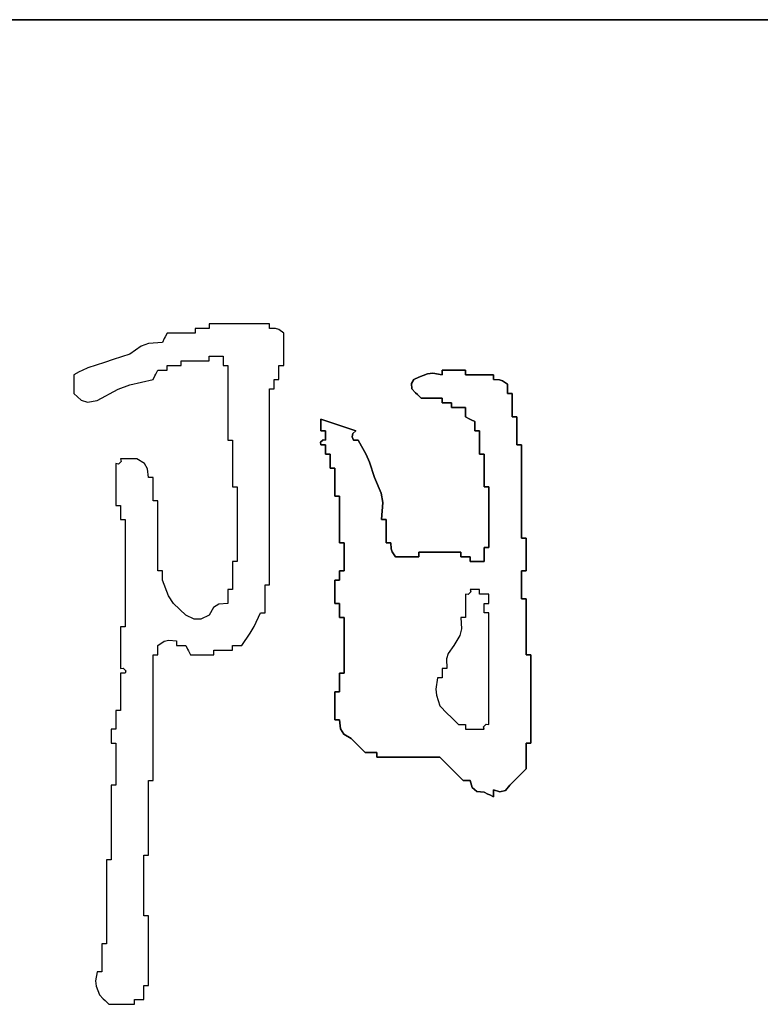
# Model space of a CAD drawing. Extents: x 797781 to 1255204, y 21234 to 1024248.
# Tile 109 of 256: x 1024706 to 1025312, y 57684 to 58489. Entities that reach past the tile are written whole.
import ezdxf

# ---------------------------------------------------------------- set-up
doc = ezdxf.new("R2010")
doc.units = 0
doc.header["$LTSCALE"] = 1000
doc.header["$MEASUREMENT"] = 0
doc.layers.add('230303生产综合楼-平面图_t8$0$图框', color=4, linetype='Continuous', lineweight=35)

# ---------------------------------------------------------------- blocks, each defined once
blk = doc.blocks.new('dianziqianminggry')
for p, q in [((0.131315, 0.071565), (0.130214, 0.071565)), ((0.130214, 0.071565), (0.130214, 0.07148)), ((0.131865, 0.071565), (0.131315, 0.071565)), ((0.132966, 0.071565), (0.131865, 0.071565)), ((0.132966, 0.07148), (0.132966, 0.071565)), ((0.128308, 0.071141), (0.128224, 0.070972)), ((0.128816, 0.071141), (0.128308, 0.071141)), ((0.129071, 0.071141), (0.128816, 0.071141)), ((0.129579, 0.071141), (0.129071, 0.071141)), ((0.129833, 0.071353), (0.129579, 0.071353)), ((0.129579, 0.071353), (0.129579, 0.071268)), ((0.129579, 0.071268), (0.129579, 0.071226)), ((0.129579, 0.071226), (0.129579, 0.071141)), ((0.12996, 0.071353), (0.129833, 0.071353)), ((0.130214, 0.071353), (0.12996, 0.071353)), ((0.130214, 0.07148), (0.130214, 0.071438)), ((0.130214, 0.071438), (0.130214, 0.071353)), ((0.132966, 0.071438), (0.132966, 0.07148)), ((0.132966, 0.071353), (0.132966, 0.071438)), ((0.133234, 0.071344), (0.132966, 0.071353)), ((0.133382, 0.071295), (0.133234, 0.071344)), ((0.133602, 0.071141), (0.133382, 0.071295)), ((0.133602, 0.070548), (0.133602, 0.071141)), ((0.127469, 0.070672), (0.127129, 0.070551)), ((0.128097, 0.070718), (0.127469, 0.070672)), ((0.128181, 0.070887), (0.128097, 0.070718)), ((0.128224, 0.070972), (0.128181, 0.070887)), ((0.127129, 0.070551), (0.126614, 0.070188)), ((0.133602, 0.070252), (0.133602, 0.070548)), ((0.133602, 0.069659), (0.133602, 0.070252)), ((0.125471, 0.069807), (0.124709, 0.069553)), ((0.125852, 0.069934), (0.125471, 0.069807)), ((0.126614, 0.070188), (0.125852, 0.069934)), ((0.128943, 0.069786), (0.128943, 0.069871)), ((0.128943, 0.069871), (0.129452, 0.069871)), ((0.128943, 0.069744), (0.128943, 0.069786)), ((0.129452, 0.069871), (0.129706, 0.069871)), ((0.129706, 0.069871), (0.130214, 0.069871)), ((0.130214, 0.069998), (0.130214, 0.070083)), ((0.130214, 0.070083), (0.130468, 0.070083)), ((0.130214, 0.069956), (0.130214, 0.069998)), ((0.130214, 0.069871), (0.130214, 0.069956)), ((0.130468, 0.070083), (0.130595, 0.070083)), ((0.130595, 0.070083), (0.130849, 0.070083)), ((0.130849, 0.070083), (0.130849, 0.069913)), ((0.130849, 0.069913), (0.130849, 0.069828)), ((0.130849, 0.069828), (0.130849, 0.069659)), ((0.12432, 0.069377), (0.124074, 0.069236)), ((0.124448, 0.069441), (0.12432, 0.069377)), ((0.124709, 0.069553), (0.124448, 0.069441)), ((0.1278, 0.069278), (0.127885, 0.069447)), ((0.127885, 0.069447), (0.128054, 0.069447)), ((0.128054, 0.069447), (0.128139, 0.069447)), ((0.128139, 0.069447), (0.128308, 0.069447)), ((0.128308, 0.069574), (0.128308, 0.069659)), ((0.128308, 0.069659), (0.128562, 0.069659)), ((0.128308, 0.069532), (0.128308, 0.069574)), ((0.128308, 0.069447), (0.128308, 0.069532)), ((0.128562, 0.069659), (0.128689, 0.069659)), ((0.128689, 0.069659), (0.128943, 0.069659)), ((0.128943, 0.069659), (0.128943, 0.069744)), ((0.130849, 0.069659), (0.130934, 0.069659)), ((0.130934, 0.069659), (0.130976, 0.069659)), ((0.130976, 0.069659), (0.131061, 0.069659)), ((0.131061, 0.069659), (0.131061, 0.068304)), ((0.13339, 0.069405), (0.13339, 0.069659)), ((0.13339, 0.069659), (0.133474, 0.069659)), ((0.13339, 0.069278), (0.13339, 0.069405)), ((0.133474, 0.069659), (0.133517, 0.069659)), ((0.133517, 0.069659), (0.133602, 0.069659)), ((0.140134, 0.069295), (0.140383, 0.06932)), ((0.140383, 0.06932), (0.140134, 0.069295)), ((0.140383, 0.06932), (0.1408, 0.069236)), ((0.1408, 0.069236), (0.140383, 0.06932)), ((0.1408, 0.069236), (0.1408, 0.069447)), ((0.1408, 0.069447), (0.1408, 0.069236)), ((0.1408, 0.069236), (0.1408, 0.069447)), ((0.141859, 0.069447), (0.1408, 0.069447)), ((0.1408, 0.069447), (0.141859, 0.069447)), ((0.141859, 0.069447), (0.1408, 0.069447)), ((0.1408, 0.069447), (0.1408, 0.069236)), ((0.1408, 0.069236), (0.1408, 0.069447)), ((0.1408, 0.069447), (0.1408, 0.069236)), ((0.141436, 0.069447), (0.141859, 0.069447)), ((0.141859, 0.069447), (0.141436, 0.069447)), ((0.141436, 0.069447), (0.141859, 0.069447)), ((0.141859, 0.069447), (0.141859, 0.069363)), ((0.141859, 0.069363), (0.141859, 0.069447)), ((0.141859, 0.069363), (0.141859, 0.06932)), ((0.141859, 0.06932), (0.141859, 0.069363)), ((0.141859, 0.06932), (0.141859, 0.069236)), ((0.141859, 0.069236), (0.141859, 0.06932)), ((0.124074, 0.069236), (0.124074, 0.068897)), ((0.124074, 0.068897), (0.124074, 0.068728)), ((0.126615, 0.068782), (0.127673, 0.069024)), ((0.127673, 0.069024), (0.127758, 0.069193)), ((0.127758, 0.069193), (0.1278, 0.069278)), ((0.133178, 0.068855), (0.133178, 0.069024)), ((0.133178, 0.069024), (0.133263, 0.069024)), ((0.133263, 0.069024), (0.133305, 0.069024)), ((0.133305, 0.069024), (0.13339, 0.069024)), ((0.13339, 0.069024), (0.13339, 0.069278)), ((0.139401, 0.068846), (0.139514, 0.069035)), ((0.139514, 0.069035), (0.139401, 0.068846)), ((0.139514, 0.069035), (0.139742, 0.06913)), ((0.139742, 0.06913), (0.139514, 0.069035)), ((0.139742, 0.06913), (0.140134, 0.069295)), ((0.140134, 0.069295), (0.139742, 0.06913)), ((0.141859, 0.069236), (0.142367, 0.069236)), ((0.142367, 0.069236), (0.141859, 0.069236)), ((0.142367, 0.069236), (0.142621, 0.069236)), ((0.142621, 0.069236), (0.142367, 0.069236)), ((0.142621, 0.069236), (0.143129, 0.069236)), ((0.143129, 0.069236), (0.142621, 0.069236)), ((0.143129, 0.069236), (0.143129, 0.069151)), ((0.143129, 0.069151), (0.143129, 0.069236)), ((0.143129, 0.069151), (0.143129, 0.069109)), ((0.143129, 0.069109), (0.143129, 0.069151)), ((0.143129, 0.069109), (0.143129, 0.069024)), ((0.143129, 0.069024), (0.143129, 0.069109)), ((0.143129, 0.069024), (0.143397, 0.069015)), ((0.143397, 0.069015), (0.143129, 0.069024)), ((0.143397, 0.069015), (0.143545, 0.068966)), ((0.143545, 0.068966), (0.143397, 0.069015)), ((0.143545, 0.068966), (0.143765, 0.068812)), ((0.143765, 0.068812), (0.143545, 0.068966)), ((0.124074, 0.068728), (0.124074, 0.068389)), ((0.125132, 0.068071), (0.126089, 0.068585)), ((0.126089, 0.068585), (0.126615, 0.068782)), ((0.132966, 0.065043), (0.132966, 0.0686)), ((0.132966, 0.0686), (0.133051, 0.0686)), ((0.133051, 0.0686), (0.133093, 0.0686)), ((0.133093, 0.0686), (0.133178, 0.0686)), ((0.133178, 0.06877), (0.133178, 0.068855)), ((0.133178, 0.0686), (0.133178, 0.06877)), ((0.139424, 0.0686), (0.139401, 0.068846)), ((0.139401, 0.068846), (0.139424, 0.0686)), ((0.139593, 0.068431), (0.139424, 0.0686)), ((0.139424, 0.0686), (0.139593, 0.068431)), ((0.139678, 0.068346), (0.139593, 0.068431)), ((0.139593, 0.068431), (0.139678, 0.068346)), ((0.143765, 0.068812), (0.143765, 0.068643)), ((0.143765, 0.068643), (0.143765, 0.068812)), ((0.143765, 0.068643), (0.143765, 0.068558)), ((0.143765, 0.068558), (0.143765, 0.068643)), ((0.143765, 0.068558), (0.143765, 0.068389)), ((0.143765, 0.068389), (0.143765, 0.068558)), ((0.124074, 0.068389), (0.124401, 0.068091)), ((0.124401, 0.068091), (0.124696, 0.068003)), ((0.124696, 0.068003), (0.125132, 0.068071)), ((0.131061, 0.068304), (0.131061, 0.067627)), ((0.139848, 0.068177), (0.139678, 0.068346)), ((0.139678, 0.068346), (0.139848, 0.068177)), ((0.140229, 0.068177), (0.139848, 0.068177)), ((0.139848, 0.068177), (0.140229, 0.068177)), ((0.140419, 0.068177), (0.140229, 0.068177)), ((0.140229, 0.068177), (0.140419, 0.068177)), ((0.1408, 0.068177), (0.140419, 0.068177)), ((0.140419, 0.068177), (0.1408, 0.068177)), ((0.1408, 0.068092), (0.1408, 0.068177)), ((0.1408, 0.068177), (0.1408, 0.068092)), ((0.1408, 0.06805), (0.1408, 0.068092)), ((0.1408, 0.068092), (0.1408, 0.06805)), ((0.1408, 0.067965), (0.1408, 0.06805)), ((0.1408, 0.06805), (0.1408, 0.067965)), ((0.143765, 0.068389), (0.143849, 0.068389)), ((0.143849, 0.068389), (0.143765, 0.068389)), ((0.143849, 0.068389), (0.143892, 0.068389)), ((0.143892, 0.068389), (0.143849, 0.068389)), ((0.143892, 0.068389), (0.143976, 0.068389)), ((0.143976, 0.068389), (0.143892, 0.068389)), ((0.143976, 0.068389), (0.143976, 0.067965)), ((0.143976, 0.067965), (0.143976, 0.068389)), ((0.131061, 0.067627), (0.131061, 0.066271)), ((0.14097, 0.067965), (0.1408, 0.067965)), ((0.1408, 0.067965), (0.14097, 0.067965)), ((0.141054, 0.067965), (0.14097, 0.067965)), ((0.14097, 0.067965), (0.141054, 0.067965)), ((0.141224, 0.067965), (0.141054, 0.067965)), ((0.141054, 0.067965), (0.141224, 0.067965)), ((0.141224, 0.067881), (0.141224, 0.067965)), ((0.141224, 0.067965), (0.141224, 0.067881)), ((0.141224, 0.067838), (0.141224, 0.067881)), ((0.141224, 0.067881), (0.141224, 0.067838)), ((0.141224, 0.067754), (0.141224, 0.067838)), ((0.141224, 0.067838), (0.141224, 0.067754)), ((0.141478, 0.067754), (0.141224, 0.067754)), ((0.141224, 0.067754), (0.141478, 0.067754)), ((0.141605, 0.067754), (0.141478, 0.067754)), ((0.141478, 0.067754), (0.141605, 0.067754)), ((0.141859, 0.067754), (0.141605, 0.067754)), ((0.141605, 0.067754), (0.141859, 0.067754)), ((0.141859, 0.067584), (0.141859, 0.067754)), ((0.141859, 0.067754), (0.141859, 0.067584)), ((0.141859, 0.067499), (0.141859, 0.067584)), ((0.141859, 0.067584), (0.141859, 0.067499)), ((0.143976, 0.067965), (0.143976, 0.067754)), ((0.143976, 0.067754), (0.143976, 0.067965)), ((0.143976, 0.067754), (0.143976, 0.06733)), ((0.143976, 0.06733), (0.143976, 0.067754)), ((0.135295, 0.067012), (0.135295, 0.067224)), ((0.135295, 0.067224), (0.135931, 0.067012)), ((0.135931, 0.067012), (0.135295, 0.067224)), ((0.135295, 0.067224), (0.135295, 0.067012)), ((0.141859, 0.06733), (0.141859, 0.067499)), ((0.141859, 0.067499), (0.141859, 0.06733)), ((0.142028, 0.067245), (0.141859, 0.06733)), ((0.141859, 0.06733), (0.142028, 0.067245)), ((0.142113, 0.067203), (0.142028, 0.067245)), ((0.142028, 0.067245), (0.142113, 0.067203)), ((0.142282, 0.067118), (0.142113, 0.067203)), ((0.142113, 0.067203), (0.142282, 0.067118)), ((0.142282, 0.066949), (0.142282, 0.067118)), ((0.142282, 0.067118), (0.142282, 0.066949)), ((0.143976, 0.06733), (0.144061, 0.06733)), ((0.144061, 0.06733), (0.143976, 0.06733)), ((0.144061, 0.06733), (0.144103, 0.06733)), ((0.144103, 0.06733), (0.144061, 0.06733)), ((0.144103, 0.06733), (0.144188, 0.06733)), ((0.144188, 0.06733), (0.144103, 0.06733)), ((0.144188, 0.06733), (0.144188, 0.066822)), ((0.144188, 0.066822), (0.144188, 0.06733)), ((0.135295, 0.066907), (0.135295, 0.067012)), ((0.135295, 0.067012), (0.135295, 0.066907)), ((0.135295, 0.066695), (0.135295, 0.066907)), ((0.135295, 0.066907), (0.135295, 0.066695)), ((0.13538, 0.066695), (0.135295, 0.066695)), ((0.135295, 0.066695), (0.13538, 0.066695)), ((0.135422, 0.066695), (0.13538, 0.066695)), ((0.13538, 0.066695), (0.135422, 0.066695)), ((0.135507, 0.066695), (0.135422, 0.066695)), ((0.135422, 0.066695), (0.135507, 0.066695)), ((0.135507, 0.066526), (0.135507, 0.066695)), ((0.135507, 0.066695), (0.135507, 0.066526)), ((0.135931, 0.067012), (0.136248, 0.066907)), ((0.136248, 0.066907), (0.135931, 0.067012)), ((0.136248, 0.066907), (0.136883, 0.066695)), ((0.136883, 0.066695), (0.136248, 0.066907)), ((0.136883, 0.066695), (0.136749, 0.066584)), ((0.136749, 0.066584), (0.136883, 0.066695)), ((0.142282, 0.066864), (0.142282, 0.066949)), ((0.142282, 0.066949), (0.142282, 0.066864)), ((0.142282, 0.066695), (0.142282, 0.066864)), ((0.142282, 0.066864), (0.142282, 0.066695)), ((0.142367, 0.066695), (0.142282, 0.066695)), ((0.142282, 0.066695), (0.142367, 0.066695)), ((0.142409, 0.066695), (0.142367, 0.066695)), ((0.142367, 0.066695), (0.142409, 0.066695)), ((0.142494, 0.066695), (0.142409, 0.066695)), ((0.142409, 0.066695), (0.142494, 0.066695)), ((0.142494, 0.066271), (0.142494, 0.066695)), ((0.142494, 0.066695), (0.142494, 0.066271)), ((0.144188, 0.066822), (0.144188, 0.066568)), ((0.144188, 0.066568), (0.144188, 0.066822)), ((0.131061, 0.066271), (0.131145, 0.066271)), ((0.131145, 0.066271), (0.131188, 0.066271)), ((0.131188, 0.066271), (0.131272, 0.066271)), ((0.131272, 0.066271), (0.131272, 0.065425)), ((0.13527, 0.066177), (0.13539, 0.066297)), ((0.13539, 0.066297), (0.13527, 0.066177)), ((0.13539, 0.066297), (0.135507, 0.066271)), ((0.135507, 0.066271), (0.13539, 0.066297)), ((0.135507, 0.066441), (0.135507, 0.066526)), ((0.135507, 0.066526), (0.135507, 0.066441)), ((0.135507, 0.066271), (0.135507, 0.066441)), ((0.135507, 0.066441), (0.135507, 0.066271)), ((0.136749, 0.066584), (0.136711, 0.066433)), ((0.136711, 0.066433), (0.136749, 0.066584)), ((0.136711, 0.066433), (0.136777, 0.066271)), ((0.136777, 0.066271), (0.136711, 0.066433)), ((0.136777, 0.066271), (0.136862, 0.066271)), ((0.136862, 0.066271), (0.136777, 0.066271)), ((0.136862, 0.066271), (0.136905, 0.066271)), ((0.136905, 0.066271), (0.136862, 0.066271)), ((0.136905, 0.066271), (0.136989, 0.066271)), ((0.136989, 0.066271), (0.136905, 0.066271)), ((0.136989, 0.066271), (0.137354, 0.065628)), ((0.137354, 0.065628), (0.136989, 0.066271)), ((0.142494, 0.06606), (0.142494, 0.066271)), ((0.142494, 0.066271), (0.142494, 0.06606)), ((0.144188, 0.066568), (0.144188, 0.06606)), ((0.144188, 0.06606), (0.144188, 0.066568)), ((0.135295, 0.06606), (0.13527, 0.066177)), ((0.13527, 0.066177), (0.135295, 0.06606)), ((0.13538, 0.06606), (0.135295, 0.06606)), ((0.135295, 0.06606), (0.13538, 0.06606)), ((0.135422, 0.06606), (0.13538, 0.06606)), ((0.13538, 0.06606), (0.135422, 0.06606)), ((0.135507, 0.06606), (0.135422, 0.06606)), ((0.135422, 0.06606), (0.135507, 0.06606)), ((0.135507, 0.06589), (0.135507, 0.06606)), ((0.135507, 0.06606), (0.135507, 0.06589)), ((0.135507, 0.065806), (0.135507, 0.06589)), ((0.135507, 0.06589), (0.135507, 0.065806)), ((0.135507, 0.065636), (0.135507, 0.065806)), ((0.135507, 0.065806), (0.135507, 0.065636)), ((0.142494, 0.065636), (0.142494, 0.06606)), ((0.142494, 0.06606), (0.142494, 0.065636)), ((0.144188, 0.06606), (0.144273, 0.06606)), ((0.144273, 0.06606), (0.144188, 0.06606)), ((0.144273, 0.06606), (0.144315, 0.06606)), ((0.144315, 0.06606), (0.144273, 0.06606)), ((0.144315, 0.06606), (0.1444, 0.06606)), ((0.1444, 0.06606), (0.144315, 0.06606)), ((0.1444, 0.06606), (0.1444, 0.064366)), ((0.1444, 0.064366), (0.1444, 0.06606)), ((0.126216, 0.065307), (0.126096, 0.065187)), ((0.126487, 0.065425), (0.126191, 0.065425)), ((0.126191, 0.065425), (0.126216, 0.065307)), ((0.126636, 0.065425), (0.126487, 0.065425)), ((0.126932, 0.065425), (0.126636, 0.065425)), ((0.127274, 0.065218), (0.126932, 0.065425)), ((0.131272, 0.065425), (0.131272, 0.065001)), ((0.135592, 0.065636), (0.135507, 0.065636)), ((0.135507, 0.065636), (0.135592, 0.065636)), ((0.135634, 0.065636), (0.135592, 0.065636)), ((0.135592, 0.065636), (0.135634, 0.065636)), ((0.135719, 0.065636), (0.135634, 0.065636)), ((0.135634, 0.065636), (0.135719, 0.065636)), ((0.135719, 0.065382), (0.135719, 0.065636)), ((0.135719, 0.065636), (0.135719, 0.065382)), ((0.135719, 0.065255), (0.135719, 0.065382)), ((0.135719, 0.065382), (0.135719, 0.065255)), ((0.137354, 0.065628), (0.137505, 0.065282)), ((0.137505, 0.065282), (0.137354, 0.065628)), ((0.142579, 0.065636), (0.142494, 0.065636)), ((0.142494, 0.065636), (0.142579, 0.065636)), ((0.142621, 0.065636), (0.142579, 0.065636)), ((0.142579, 0.065636), (0.142621, 0.065636)), ((0.142706, 0.065636), (0.142621, 0.065636)), ((0.142621, 0.065636), (0.142706, 0.065636)), ((0.142706, 0.065043), (0.142706, 0.065636)), ((0.142706, 0.065636), (0.142706, 0.065043)), ((0.126096, 0.065187), (0.125979, 0.065213)), ((0.125979, 0.065213), (0.125979, 0.064451)), ((0.127425, 0.064975), (0.127274, 0.065218)), ((0.127461, 0.064578), (0.127425, 0.064975)), ((0.131272, 0.065001), (0.131272, 0.064154)), ((0.132966, 0.063265), (0.132966, 0.065043)), ((0.135719, 0.065001), (0.135719, 0.065255)), ((0.135719, 0.065255), (0.135719, 0.065001)), ((0.135804, 0.065001), (0.135719, 0.065001)), ((0.135719, 0.065001), (0.135804, 0.065001)), ((0.135846, 0.065001), (0.135804, 0.065001)), ((0.135804, 0.065001), (0.135846, 0.065001)), ((0.135931, 0.065001), (0.135846, 0.065001)), ((0.135846, 0.065001), (0.135931, 0.065001)), ((0.135931, 0.064493), (0.135931, 0.065001)), ((0.135931, 0.065001), (0.135931, 0.064493)), ((0.137505, 0.065282), (0.13773, 0.064578)), ((0.13773, 0.064578), (0.137505, 0.065282)), ((0.142706, 0.064747), (0.142706, 0.065043)), ((0.142706, 0.065043), (0.142706, 0.064747)), ((0.125979, 0.064451), (0.125979, 0.064069)), ((0.127546, 0.064578), (0.127461, 0.064578)), ((0.127588, 0.064578), (0.127546, 0.064578)), ((0.127673, 0.064578), (0.127588, 0.064578)), ((0.127673, 0.064154), (0.127673, 0.064578)), ((0.135931, 0.064239), (0.135931, 0.064493)), ((0.135931, 0.064493), (0.135931, 0.064239)), ((0.13773, 0.064578), (0.138036, 0.063868)), ((0.138036, 0.063868), (0.13773, 0.064578)), ((0.142706, 0.064154), (0.142706, 0.064747)), ((0.142706, 0.064747), (0.142706, 0.064154)), ((0.125979, 0.064069), (0.125979, 0.063307)), ((0.127673, 0.063942), (0.127673, 0.064154)), ((0.131272, 0.064154), (0.131357, 0.064154)), ((0.131357, 0.064154), (0.1314, 0.064154)), ((0.1314, 0.064154), (0.131484, 0.064154)), ((0.131484, 0.064154), (0.131484, 0.062799)), ((0.135931, 0.063731), (0.135931, 0.064239)), ((0.135931, 0.064239), (0.135931, 0.063731)), ((0.142791, 0.064154), (0.142706, 0.064154)), ((0.142706, 0.064154), (0.142791, 0.064154)), ((0.142833, 0.064154), (0.142791, 0.064154)), ((0.142791, 0.064154), (0.142833, 0.064154)), ((0.142918, 0.064154), (0.142833, 0.064154)), ((0.142833, 0.064154), (0.142918, 0.064154)), ((0.142918, 0.063053), (0.142918, 0.064154)), ((0.142918, 0.064154), (0.142918, 0.063053)), ((0.1444, 0.064366), (0.1444, 0.063519)), ((0.1444, 0.063519), (0.1444, 0.064366)), ((0.127673, 0.063519), (0.127673, 0.063942)), ((0.127758, 0.063519), (0.127673, 0.063519)), ((0.1278, 0.063519), (0.127758, 0.063519)), ((0.127885, 0.063519), (0.1278, 0.063519)), ((0.127885, 0.062249), (0.127885, 0.063519)), ((0.136015, 0.063731), (0.135931, 0.063731)), ((0.135931, 0.063731), (0.136015, 0.063731)), ((0.136058, 0.063731), (0.136015, 0.063731)), ((0.136015, 0.063731), (0.136058, 0.063731)), ((0.136142, 0.063731), (0.136058, 0.063731)), ((0.136058, 0.063731), (0.136142, 0.063731)), ((0.136142, 0.062884), (0.136142, 0.063731)), ((0.136142, 0.063731), (0.136142, 0.062884)), ((0.138036, 0.063868), (0.138106, 0.063443)), ((0.138106, 0.063443), (0.138036, 0.063868)), ((0.1444, 0.063519), (0.1444, 0.061825)), ((0.1444, 0.061825), (0.1444, 0.063519)), ((0.125979, 0.063307), (0.126064, 0.063307)), ((0.126064, 0.063307), (0.126106, 0.063307)), ((0.126106, 0.063307), (0.126191, 0.063307)), ((0.126191, 0.063307), (0.126191, 0.063053)), ((0.132966, 0.059708), (0.132966, 0.063265)), ((0.138106, 0.063443), (0.138048, 0.062672)), ((0.138048, 0.062672), (0.138106, 0.063443)), ((0.126191, 0.063053), (0.126191, 0.062926)), ((0.126191, 0.062926), (0.126191, 0.062672)), ((0.126191, 0.062672), (0.126276, 0.062672)), ((0.126276, 0.062672), (0.126318, 0.062672)), ((0.126318, 0.062672), (0.126403, 0.062672)), ((0.126403, 0.062672), (0.126403, 0.060724)), ((0.131484, 0.062799), (0.131484, 0.062122)), ((0.136142, 0.06246), (0.136142, 0.062884)), ((0.136142, 0.062884), (0.136142, 0.06246)), ((0.138048, 0.062672), (0.138133, 0.062672)), ((0.138133, 0.062672), (0.138048, 0.062672)), ((0.138133, 0.062672), (0.138175, 0.062672)), ((0.138175, 0.062672), (0.138133, 0.062672)), ((0.138175, 0.062672), (0.13826, 0.062672)), ((0.13826, 0.062672), (0.138175, 0.062672)), ((0.13826, 0.062672), (0.13826, 0.062249)), ((0.13826, 0.062249), (0.13826, 0.062672)), ((0.142918, 0.062503), (0.142918, 0.063053)), ((0.142918, 0.063053), (0.142918, 0.062503)), ((0.127885, 0.061613), (0.127885, 0.062249)), ((0.136142, 0.061613), (0.136142, 0.06246)), ((0.136142, 0.06246), (0.136142, 0.061613)), ((0.13826, 0.062249), (0.13826, 0.062037)), ((0.13826, 0.062037), (0.13826, 0.062249)), ((0.142918, 0.061402), (0.142918, 0.062503)), ((0.142918, 0.062503), (0.142918, 0.061402)), ((0.131484, 0.062122), (0.131484, 0.060766)), ((0.13826, 0.062037), (0.13826, 0.061613)), ((0.13826, 0.061613), (0.13826, 0.062037)), ((0.1444, 0.061825), (0.144484, 0.061825)), ((0.144484, 0.061825), (0.1444, 0.061825)), ((0.144484, 0.061825), (0.144527, 0.061825)), ((0.144527, 0.061825), (0.144484, 0.061825)), ((0.144527, 0.061825), (0.144611, 0.061825)), ((0.144611, 0.061825), (0.144527, 0.061825)), ((0.144611, 0.061825), (0.144611, 0.061232)), ((0.144611, 0.061232), (0.144611, 0.061825)), ((0.127885, 0.060343), (0.127885, 0.061613)), ((0.136227, 0.061613), (0.136142, 0.061613)), ((0.136142, 0.061613), (0.136227, 0.061613)), ((0.136269, 0.061613), (0.136227, 0.061613)), ((0.136227, 0.061613), (0.136269, 0.061613)), ((0.136354, 0.061613), (0.136269, 0.061613)), ((0.136269, 0.061613), (0.136354, 0.061613)), ((0.136354, 0.061105), (0.136354, 0.061613)), ((0.136354, 0.061613), (0.136354, 0.061105)), ((0.13826, 0.061613), (0.138344, 0.061613)), ((0.138344, 0.061613), (0.13826, 0.061613)), ((0.138344, 0.061613), (0.138387, 0.061613)), ((0.138387, 0.061613), (0.138344, 0.061613)), ((0.138387, 0.061613), (0.138471, 0.061613)), ((0.138471, 0.061613), (0.138387, 0.061613)), ((0.138471, 0.061613), (0.13848, 0.061346)), ((0.13848, 0.061346), (0.138471, 0.061613)), ((0.13848, 0.061346), (0.138529, 0.061197)), ((0.138529, 0.061197), (0.13848, 0.061346)), ((0.142706, 0.061148), (0.142706, 0.061402)), ((0.142706, 0.061402), (0.142791, 0.061402)), ((0.142791, 0.061402), (0.142706, 0.061402)), ((0.142706, 0.061402), (0.142706, 0.061148)), ((0.142791, 0.061402), (0.142833, 0.061402)), ((0.142833, 0.061402), (0.142791, 0.061402)), ((0.142833, 0.061402), (0.142918, 0.061402)), ((0.142918, 0.061402), (0.142833, 0.061402)), ((0.136354, 0.060851), (0.136354, 0.061105)), ((0.136354, 0.061105), (0.136354, 0.060851)), ((0.136354, 0.060343), (0.136354, 0.060851)), ((0.136354, 0.060851), (0.136354, 0.060343)), ((0.138529, 0.061197), (0.138683, 0.060978)), ((0.138683, 0.060978), (0.138529, 0.061197)), ((0.138683, 0.060978), (0.139107, 0.060978)), ((0.139107, 0.060978), (0.138683, 0.060978)), ((0.139107, 0.060978), (0.139318, 0.060978)), ((0.139318, 0.060978), (0.139107, 0.060978)), ((0.139318, 0.060978), (0.139742, 0.060978)), ((0.139742, 0.060978), (0.139318, 0.060978)), ((0.139742, 0.061105), (0.139742, 0.06119)), ((0.139742, 0.06119), (0.140504, 0.06119)), ((0.140504, 0.06119), (0.139742, 0.06119)), ((0.139742, 0.06119), (0.139742, 0.061105)), ((0.139742, 0.061063), (0.139742, 0.061105)), ((0.139742, 0.061105), (0.139742, 0.061063)), ((0.139742, 0.060978), (0.139742, 0.061063)), ((0.139742, 0.061063), (0.139742, 0.060978)), ((0.140504, 0.06119), (0.140885, 0.06119)), ((0.140885, 0.06119), (0.140504, 0.06119)), ((0.140885, 0.06119), (0.141647, 0.06119)), ((0.141647, 0.06119), (0.140885, 0.06119)), ((0.141647, 0.06119), (0.141647, 0.061105)), ((0.141647, 0.061105), (0.141647, 0.06119)), ((0.141647, 0.061105), (0.141647, 0.061063)), ((0.141647, 0.061063), (0.141647, 0.061105)), ((0.141647, 0.061063), (0.141647, 0.060978)), ((0.141647, 0.060978), (0.141647, 0.061063)), ((0.141647, 0.060978), (0.141817, 0.060978)), ((0.141817, 0.060978), (0.141647, 0.060978)), ((0.141817, 0.060978), (0.141901, 0.060978)), ((0.141901, 0.060978), (0.141817, 0.060978)), ((0.141901, 0.060978), (0.142071, 0.060978)), ((0.142071, 0.060978), (0.141901, 0.060978)), ((0.142071, 0.060978), (0.142071, 0.060893)), ((0.142071, 0.060893), (0.142071, 0.060978)), ((0.142071, 0.060893), (0.142071, 0.060851)), ((0.142071, 0.060851), (0.142071, 0.060893)), ((0.142071, 0.060851), (0.142071, 0.060766)), ((0.142071, 0.060766), (0.142071, 0.060851)), ((0.142706, 0.061021), (0.142706, 0.061148)), ((0.142706, 0.061148), (0.142706, 0.061021)), ((0.142706, 0.060766), (0.142706, 0.061021)), ((0.142706, 0.061021), (0.142706, 0.060766)), ((0.144611, 0.061232), (0.144611, 0.060936)), ((0.144611, 0.060936), (0.144611, 0.061232)), ((0.144611, 0.060936), (0.144611, 0.060343)), ((0.144611, 0.060343), (0.144611, 0.060936)), ((0.126403, 0.060724), (0.126403, 0.05975)), ((0.131357, 0.060766), (0.131272, 0.060766)), ((0.131272, 0.060766), (0.131272, 0.060258)), ((0.1314, 0.060766), (0.131357, 0.060766)), ((0.131484, 0.060766), (0.1314, 0.060766)), ((0.142071, 0.060766), (0.142325, 0.060766)), ((0.142325, 0.060766), (0.142071, 0.060766)), ((0.142325, 0.060766), (0.142452, 0.060766)), ((0.142452, 0.060766), (0.142325, 0.060766)), ((0.142452, 0.060766), (0.142706, 0.060766)), ((0.142706, 0.060766), (0.142452, 0.060766)), ((0.12797, 0.060343), (0.127885, 0.060343)), ((0.128012, 0.060343), (0.12797, 0.060343)), ((0.128097, 0.060343), (0.128012, 0.060343)), ((0.128097, 0.060174), (0.128097, 0.060343)), ((0.128097, 0.060089), (0.128097, 0.060174)), ((0.128097, 0.05992), (0.128097, 0.060089)), ((0.131272, 0.060258), (0.131272, 0.060004)), ((0.131272, 0.060004), (0.131272, 0.059496)), ((0.136142, 0.060174), (0.136142, 0.060343)), ((0.136142, 0.060343), (0.136227, 0.060343)), ((0.136227, 0.060343), (0.136142, 0.060343)), ((0.136142, 0.060343), (0.136142, 0.060174)), ((0.136142, 0.060089), (0.136142, 0.060174)), ((0.136142, 0.060174), (0.136142, 0.060089)), ((0.136142, 0.05992), (0.136142, 0.060089)), ((0.136142, 0.060089), (0.136142, 0.05992)), ((0.136227, 0.060343), (0.136269, 0.060343)), ((0.136269, 0.060343), (0.136227, 0.060343)), ((0.136269, 0.060343), (0.136354, 0.060343)), ((0.136354, 0.060343), (0.136269, 0.060343)), ((0.144484, 0.060343), (0.1444, 0.060343)), ((0.1444, 0.060343), (0.1444, 0.059835)), ((0.1444, 0.059835), (0.1444, 0.060343)), ((0.1444, 0.060343), (0.144484, 0.060343)), ((0.144527, 0.060343), (0.144484, 0.060343)), ((0.144484, 0.060343), (0.144527, 0.060343)), ((0.144611, 0.060343), (0.144527, 0.060343)), ((0.144527, 0.060343), (0.144611, 0.060343)), ((0.126403, 0.05975), (0.126403, 0.057802)), ((0.128366, 0.059205), (0.128097, 0.05992)), ((0.131145, 0.059496), (0.131061, 0.059496)), ((0.131061, 0.059496), (0.131061, 0.059242)), ((0.131188, 0.059496), (0.131145, 0.059496)), ((0.131272, 0.059496), (0.131188, 0.059496)), ((0.132755, 0.0592), (0.132755, 0.059708)), ((0.132755, 0.059708), (0.132839, 0.059708)), ((0.132839, 0.059708), (0.132882, 0.059708)), ((0.132882, 0.059708), (0.132966, 0.059708)), ((0.135931, 0.059496), (0.135931, 0.05992)), ((0.135931, 0.05992), (0.136015, 0.05992)), ((0.136015, 0.05992), (0.135931, 0.05992)), ((0.135931, 0.05992), (0.135931, 0.059496)), ((0.135931, 0.059284), (0.135931, 0.059496)), ((0.135931, 0.059496), (0.135931, 0.059284)), ((0.136015, 0.05992), (0.136058, 0.05992)), ((0.136058, 0.05992), (0.136015, 0.05992)), ((0.136058, 0.05992), (0.136142, 0.05992)), ((0.136142, 0.05992), (0.136058, 0.05992)), ((0.14224, 0.059496), (0.142071, 0.059496)), ((0.142071, 0.059496), (0.142096, 0.059379)), ((0.142325, 0.059496), (0.14224, 0.059496)), ((0.142494, 0.059496), (0.142325, 0.059496)), ((0.142494, 0.059411), (0.142494, 0.059496)), ((0.1444, 0.059835), (0.1444, 0.059581)), ((0.1444, 0.059581), (0.1444, 0.059835)), ((0.1444, 0.059581), (0.1444, 0.059073)), ((0.1444, 0.059073), (0.1444, 0.059581)), ((0.1286, 0.058855), (0.128366, 0.059205)), ((0.131061, 0.059242), (0.131061, 0.059115)), ((0.131061, 0.059115), (0.131061, 0.058861)), ((0.132755, 0.058946), (0.132755, 0.0592)), ((0.135931, 0.058861), (0.135931, 0.059284)), ((0.135931, 0.059284), (0.135931, 0.058861)), ((0.141976, 0.059259), (0.141859, 0.059284)), ((0.141859, 0.059284), (0.141859, 0.058861)), ((0.142096, 0.059379), (0.141976, 0.059259)), ((0.142494, 0.059369), (0.142494, 0.059411)), ((0.142494, 0.059284), (0.142494, 0.059369)), ((0.142664, 0.059284), (0.142494, 0.059284)), ((0.142748, 0.059284), (0.142664, 0.059284)), ((0.142918, 0.059284), (0.142748, 0.059284)), ((0.142918, 0.059115), (0.142918, 0.059284)), ((0.142918, 0.05903), (0.142918, 0.059115)), ((0.1444, 0.059073), (0.144484, 0.059073)), ((0.144484, 0.059073), (0.1444, 0.059073)), ((0.144484, 0.059073), (0.144527, 0.059073)), ((0.144527, 0.059073), (0.144484, 0.059073)), ((0.144527, 0.059073), (0.144611, 0.059073)), ((0.144611, 0.059073), (0.144527, 0.059073)), ((0.144611, 0.059073), (0.144611, 0.058056)), ((0.144611, 0.058056), (0.144611, 0.059073)), ((0.129155, 0.058332), (0.1286, 0.058855)), ((0.13042, 0.058673), (0.130214, 0.058332)), ((0.130663, 0.058825), (0.13042, 0.058673)), ((0.131061, 0.058861), (0.130663, 0.058825)), ((0.132755, 0.058437), (0.132755, 0.058946)), ((0.136015, 0.058861), (0.135931, 0.058861)), ((0.135931, 0.058861), (0.136015, 0.058861)), ((0.136058, 0.058861), (0.136015, 0.058861)), ((0.136015, 0.058861), (0.136058, 0.058861)), ((0.136142, 0.058861), (0.136058, 0.058861)), ((0.136058, 0.058861), (0.136142, 0.058861)), ((0.136142, 0.058607), (0.136142, 0.058861)), ((0.136142, 0.058861), (0.136142, 0.058607)), ((0.136142, 0.05848), (0.136142, 0.058607)), ((0.136142, 0.058607), (0.136142, 0.05848)), ((0.141859, 0.058861), (0.141859, 0.058649)), ((0.141859, 0.058649), (0.141859, 0.058226)), ((0.142706, 0.058692), (0.142706, 0.058861)), ((0.142706, 0.058861), (0.142791, 0.058861)), ((0.142706, 0.058607), (0.142706, 0.058692)), ((0.142706, 0.058437), (0.142706, 0.058607)), ((0.142791, 0.058861), (0.142833, 0.058861)), ((0.142833, 0.058861), (0.142918, 0.058861)), ((0.142918, 0.058861), (0.142918, 0.05903)), ((0.129532, 0.058138), (0.129155, 0.058332)), ((0.129837, 0.058138), (0.129532, 0.058138)), ((0.130214, 0.058332), (0.129837, 0.058138)), ((0.132257, 0.057817), (0.132543, 0.058437)), ((0.132543, 0.058437), (0.132628, 0.058437)), ((0.132628, 0.058437), (0.13267, 0.058437)), ((0.13267, 0.058437), (0.132755, 0.058437)), ((0.136142, 0.058226), (0.136142, 0.05848)), ((0.136142, 0.05848), (0.136142, 0.058226)), ((0.136227, 0.058226), (0.136142, 0.058226)), ((0.136142, 0.058226), (0.136227, 0.058226)), ((0.136269, 0.058226), (0.136227, 0.058226)), ((0.136227, 0.058226), (0.136269, 0.058226)), ((0.136354, 0.058226), (0.136269, 0.058226)), ((0.136269, 0.058226), (0.136354, 0.058226)), ((0.136354, 0.057209), (0.136354, 0.058226)), ((0.136354, 0.058226), (0.136354, 0.057209)), ((0.141732, 0.058226), (0.141647, 0.058226)), ((0.141647, 0.058226), (0.141685, 0.057703)), ((0.141774, 0.058226), (0.141732, 0.058226)), ((0.141859, 0.058226), (0.141774, 0.058226)), ((0.142791, 0.058437), (0.142706, 0.058437)), ((0.142833, 0.058437), (0.142791, 0.058437)), ((0.142918, 0.058437), (0.142833, 0.058437)), ((0.142918, 0.056405), (0.142918, 0.058437)), ((0.126276, 0.057802), (0.126191, 0.057802)), ((0.126191, 0.057802), (0.126191, 0.05704)), ((0.126318, 0.057802), (0.126276, 0.057802)), ((0.126403, 0.057802), (0.126318, 0.057802)), ((0.132085, 0.057516), (0.132257, 0.057817)), ((0.141685, 0.057703), (0.141609, 0.057398)), ((0.144611, 0.058056), (0.144611, 0.057548)), ((0.144611, 0.057548), (0.144611, 0.058056)), ((0.131696, 0.056955), (0.132085, 0.057516)), ((0.141609, 0.057398), (0.14133, 0.056955)), ((0.144611, 0.057548), (0.144611, 0.056532)), ((0.144611, 0.056532), (0.144611, 0.057548)), ((0.126191, 0.05704), (0.126191, 0.056659)), ((0.127885, 0.056955), (0.12818, 0.057142)), ((0.127885, 0.056786), (0.127885, 0.056955)), ((0.12818, 0.057142), (0.128383, 0.057192)), ((0.128383, 0.057192), (0.128732, 0.057167)), ((0.128732, 0.057167), (0.128732, 0.057082)), ((0.128732, 0.057082), (0.128732, 0.05704)), ((0.128732, 0.05704), (0.128732, 0.056955)), ((0.128732, 0.056955), (0.128901, 0.056955)), ((0.128901, 0.056955), (0.128986, 0.056955)), ((0.128986, 0.056955), (0.129155, 0.056955)), ((0.129155, 0.056955), (0.12924, 0.056786)), ((0.131272, 0.056871), (0.131272, 0.056955)), ((0.131272, 0.056955), (0.131442, 0.056955)), ((0.131272, 0.056828), (0.131272, 0.056871)), ((0.131272, 0.056744), (0.131272, 0.056828)), ((0.131442, 0.056955), (0.131527, 0.056955)), ((0.131527, 0.056955), (0.131696, 0.056955)), ((0.136354, 0.056701), (0.136354, 0.057209)), ((0.136354, 0.057209), (0.136354, 0.056701)), ((0.14133, 0.056955), (0.141079, 0.056591)), ((0.126191, 0.056659), (0.126191, 0.055897)), ((0.127673, 0.054245), (0.127673, 0.056532)), ((0.127673, 0.056532), (0.127758, 0.056532)), ((0.127758, 0.056532), (0.1278, 0.056532)), ((0.1278, 0.056532), (0.127885, 0.056532)), ((0.127885, 0.056701), (0.127885, 0.056786)), ((0.127885, 0.056532), (0.127885, 0.056701)), ((0.12924, 0.056786), (0.129282, 0.056701)), ((0.129282, 0.056701), (0.129367, 0.056532)), ((0.129367, 0.056532), (0.12979, 0.056532)), ((0.12979, 0.056532), (0.130002, 0.056532)), ((0.130002, 0.056532), (0.130426, 0.056532)), ((0.130426, 0.056659), (0.130426, 0.056744)), ((0.130426, 0.056744), (0.130764, 0.056744)), ((0.130426, 0.056617), (0.130426, 0.056659)), ((0.130426, 0.056532), (0.130426, 0.056617)), ((0.130764, 0.056744), (0.130934, 0.056744)), ((0.130934, 0.056744), (0.131272, 0.056744)), ((0.136354, 0.055685), (0.136354, 0.056701)), ((0.136354, 0.056701), (0.136354, 0.055685)), ((0.141079, 0.056591), (0.141004, 0.056339)), ((0.142918, 0.055389), (0.142918, 0.056405)), ((0.144611, 0.056532), (0.144696, 0.056532)), ((0.144696, 0.056532), (0.144611, 0.056532)), ((0.144696, 0.056532), (0.144739, 0.056532)), ((0.144739, 0.056532), (0.144696, 0.056532)), ((0.144739, 0.056532), (0.144823, 0.056532)), ((0.144823, 0.056532), (0.144739, 0.056532)), ((0.144823, 0.056532), (0.144823, 0.054923)), ((0.144823, 0.054923), (0.144823, 0.056532)), ((0.126191, 0.055897), (0.126308, 0.055922)), ((0.126308, 0.055922), (0.126428, 0.055802)), ((0.141004, 0.056339), (0.141012, 0.055897)), ((0.126276, 0.055685), (0.126191, 0.055685)), ((0.126191, 0.055685), (0.126191, 0.055007)), ((0.126318, 0.055685), (0.126276, 0.055685)), ((0.126403, 0.055685), (0.126318, 0.055685)), ((0.126428, 0.055802), (0.126403, 0.055685)), ((0.136142, 0.055346), (0.136142, 0.055685)), ((0.136142, 0.055685), (0.136227, 0.055685)), ((0.136227, 0.055685), (0.136142, 0.055685)), ((0.136142, 0.055685), (0.136142, 0.055346)), ((0.136227, 0.055685), (0.136269, 0.055685)), ((0.136269, 0.055685), (0.136227, 0.055685)), ((0.136269, 0.055685), (0.136354, 0.055685)), ((0.136354, 0.055685), (0.136269, 0.055685)), ((0.140589, 0.055473), (0.140516, 0.054968)), ((0.140673, 0.055473), (0.140589, 0.055473)), ((0.140716, 0.055473), (0.140673, 0.055473)), ((0.1408, 0.055473), (0.140716, 0.055473)), ((0.140885, 0.055897), (0.1408, 0.055897)), ((0.1408, 0.055897), (0.1408, 0.055727)), ((0.1408, 0.055727), (0.1408, 0.055643)), ((0.1408, 0.055643), (0.1408, 0.055473)), ((0.140927, 0.055897), (0.140885, 0.055897)), ((0.141012, 0.055897), (0.140927, 0.055897)), ((0.136142, 0.055177), (0.136142, 0.055346)), ((0.136142, 0.055346), (0.136142, 0.055177)), ((0.136142, 0.054838), (0.136142, 0.055177)), ((0.136142, 0.055177), (0.136142, 0.054838)), ((0.142918, 0.053356), (0.142918, 0.055389)), ((0.126191, 0.055007), (0.126191, 0.054669)), ((0.126191, 0.054669), (0.126191, 0.053991)), ((0.135931, 0.05433), (0.135931, 0.054838)), ((0.135931, 0.054838), (0.136015, 0.054838)), ((0.136015, 0.054838), (0.135931, 0.054838)), ((0.135931, 0.054838), (0.135931, 0.05433)), ((0.136015, 0.054838), (0.136058, 0.054838)), ((0.136058, 0.054838), (0.136015, 0.054838)), ((0.136058, 0.054838), (0.136142, 0.054838)), ((0.136142, 0.054838), (0.136058, 0.054838)), ((0.140516, 0.054968), (0.140539, 0.054689)), ((0.140539, 0.054689), (0.140694, 0.054203)), ((0.144823, 0.054923), (0.144823, 0.054118)), ((0.144823, 0.054118), (0.144823, 0.054923)), ((0.127673, 0.053102), (0.127673, 0.054245)), ((0.135931, 0.054076), (0.135931, 0.05433)), ((0.135931, 0.05433), (0.135931, 0.054076)), ((0.140694, 0.054203), (0.141033, 0.053864)), ((0.144823, 0.054118), (0.144823, 0.052509)), ((0.144823, 0.052509), (0.144823, 0.054118)), ((0.126064, 0.053991), (0.125979, 0.053991)), ((0.125979, 0.053991), (0.125979, 0.053652)), ((0.126106, 0.053991), (0.126064, 0.053991)), ((0.126191, 0.053991), (0.126106, 0.053991)), ((0.135931, 0.053568), (0.135931, 0.054076)), ((0.135931, 0.054076), (0.135931, 0.053568)), ((0.141033, 0.053864), (0.141203, 0.053695)), ((0.141203, 0.053695), (0.141541, 0.053356)), ((0.125979, 0.053652), (0.125979, 0.053483)), ((0.125979, 0.053483), (0.125979, 0.053144)), ((0.136015, 0.053568), (0.135931, 0.053568)), ((0.135931, 0.053568), (0.136015, 0.053568)), ((0.136058, 0.053568), (0.136015, 0.053568)), ((0.136015, 0.053568), (0.136058, 0.053568)), ((0.136142, 0.053568), (0.136058, 0.053568)), ((0.136058, 0.053568), (0.136142, 0.053568)), ((0.136178, 0.05317), (0.136142, 0.053568)), ((0.136142, 0.053568), (0.136178, 0.05317)), ((0.141541, 0.053356), (0.141668, 0.053356)), ((0.141668, 0.053356), (0.141732, 0.053356)), ((0.141732, 0.053356), (0.141859, 0.053356)), ((0.141859, 0.053356), (0.141859, 0.053271)), ((0.141859, 0.053271), (0.141859, 0.053229)), ((0.141859, 0.053229), (0.141859, 0.053144)), ((0.14268, 0.053261), (0.142801, 0.053381)), ((0.142706, 0.053144), (0.14268, 0.053261)), ((0.142801, 0.053381), (0.142918, 0.053356)), ((0.125852, 0.053144), (0.125768, 0.053144)), ((0.125768, 0.053144), (0.125768, 0.05289)), ((0.125768, 0.05289), (0.125768, 0.052763)), ((0.125895, 0.053144), (0.125852, 0.053144)), ((0.125979, 0.053144), (0.125895, 0.053144)), ((0.127673, 0.050815), (0.127673, 0.053102)), ((0.13633, 0.052927), (0.136178, 0.05317)), ((0.136178, 0.05317), (0.13633, 0.052927)), ((0.136672, 0.052721), (0.13633, 0.052927)), ((0.13633, 0.052927), (0.136672, 0.052721)), ((0.141859, 0.053144), (0.142198, 0.053144)), ((0.142198, 0.053144), (0.142367, 0.053144)), ((0.142367, 0.053144), (0.142706, 0.053144)), ((0.125768, 0.052763), (0.125768, 0.052509)), ((0.125768, 0.052509), (0.125852, 0.052509)), ((0.125852, 0.052509), (0.125895, 0.052509)), ((0.125895, 0.052509), (0.125979, 0.052509)), ((0.125979, 0.052509), (0.125979, 0.051747)), ((0.136926, 0.052467), (0.136672, 0.052721)), ((0.136672, 0.052721), (0.136926, 0.052467)), ((0.137053, 0.05234), (0.136926, 0.052467)), ((0.136926, 0.052467), (0.137053, 0.05234)), ((0.137307, 0.052086), (0.137053, 0.05234)), ((0.137053, 0.05234), (0.137307, 0.052086)), ((0.144696, 0.052509), (0.144611, 0.052509)), ((0.144611, 0.052509), (0.144611, 0.052043)), ((0.144611, 0.052043), (0.144611, 0.052509)), ((0.144611, 0.052509), (0.144696, 0.052509)), ((0.144739, 0.052509), (0.144696, 0.052509)), ((0.144696, 0.052509), (0.144739, 0.052509)), ((0.144823, 0.052509), (0.144739, 0.052509)), ((0.144739, 0.052509), (0.144823, 0.052509)), ((0.137519, 0.052086), (0.137307, 0.052086)), ((0.137307, 0.052086), (0.137519, 0.052086)), ((0.137624, 0.052086), (0.137519, 0.052086)), ((0.137519, 0.052086), (0.137624, 0.052086)), ((0.137836, 0.052086), (0.137624, 0.052086)), ((0.137624, 0.052086), (0.137836, 0.052086)), ((0.137836, 0.052001), (0.137836, 0.052086)), ((0.137836, 0.052086), (0.137836, 0.052001)), ((0.137836, 0.051959), (0.137836, 0.052001)), ((0.137836, 0.052001), (0.137836, 0.051959)), ((0.137836, 0.051874), (0.137836, 0.051959)), ((0.137836, 0.051959), (0.137836, 0.051874)), ((0.144611, 0.052043), (0.144611, 0.05181)), ((0.144611, 0.05181), (0.144611, 0.052043)), ((0.125979, 0.051747), (0.125979, 0.051366)), ((0.138979, 0.051874), (0.137836, 0.051874)), ((0.137836, 0.051874), (0.138979, 0.051874)), ((0.139551, 0.051874), (0.138979, 0.051874)), ((0.138979, 0.051874), (0.139551, 0.051874)), ((0.140694, 0.051874), (0.139551, 0.051874)), ((0.139551, 0.051874), (0.140694, 0.051874)), ((0.141118, 0.05145), (0.140694, 0.051874)), ((0.140694, 0.051874), (0.141118, 0.05145)), ((0.14133, 0.051239), (0.141118, 0.05145)), ((0.141118, 0.05145), (0.14133, 0.051239)), ((0.144611, 0.05181), (0.144611, 0.051344)), ((0.144611, 0.051344), (0.144611, 0.05181)), ((0.125979, 0.051366), (0.125979, 0.050603)), ((0.141753, 0.050815), (0.14133, 0.051239)), ((0.14133, 0.051239), (0.141753, 0.050815)), ((0.144315, 0.051048), (0.144167, 0.0509)), ((0.144167, 0.0509), (0.144315, 0.051048)), ((0.144611, 0.051344), (0.144315, 0.051048)), ((0.144315, 0.051048), (0.144611, 0.051344)), ((0.125852, 0.050603), (0.125768, 0.050603)), ((0.125768, 0.050603), (0.125768, 0.049248)), ((0.125895, 0.050603), (0.125852, 0.050603)), ((0.125979, 0.050603), (0.125895, 0.050603)), ((0.127461, 0.04946), (0.127461, 0.050815)), ((0.127461, 0.050815), (0.127546, 0.050815)), ((0.127546, 0.050815), (0.127588, 0.050815)), ((0.127588, 0.050815), (0.127673, 0.050815)), ((0.14188, 0.050815), (0.141753, 0.050815)), ((0.141753, 0.050815), (0.14188, 0.050815)), ((0.141944, 0.050815), (0.14188, 0.050815)), ((0.14188, 0.050815), (0.141944, 0.050815)), ((0.142071, 0.050815), (0.141944, 0.050815)), ((0.141944, 0.050815), (0.142071, 0.050815)), ((0.142162, 0.050497), (0.142071, 0.050815)), ((0.142071, 0.050815), (0.142162, 0.050497)), ((0.14387, 0.050603), (0.143671, 0.050368)), ((0.143671, 0.050368), (0.14387, 0.050603)), ((0.144167, 0.0509), (0.14387, 0.050603)), ((0.14387, 0.050603), (0.144167, 0.0509)), ((0.142377, 0.050318), (0.142162, 0.050497)), ((0.142162, 0.050497), (0.142377, 0.050318)), ((0.142706, 0.050286), (0.142377, 0.050318)), ((0.142377, 0.050318), (0.142706, 0.050286)), ((0.142875, 0.050201), (0.142706, 0.050286)), ((0.142706, 0.050286), (0.142875, 0.050201)), ((0.14296, 0.050159), (0.142875, 0.050201)), ((0.142875, 0.050201), (0.14296, 0.050159)), ((0.143129, 0.050074), (0.14296, 0.050159)), ((0.14296, 0.050159), (0.143129, 0.050074)), ((0.143423, 0.050298), (0.143129, 0.050392)), ((0.143129, 0.050392), (0.143129, 0.050265)), ((0.143129, 0.050265), (0.143129, 0.050392)), ((0.143129, 0.050392), (0.143423, 0.050298)), ((0.143129, 0.050265), (0.143129, 0.050201)), ((0.143129, 0.050201), (0.143129, 0.050265)), ((0.143129, 0.050201), (0.143129, 0.050074)), ((0.143129, 0.050074), (0.143129, 0.050201)), ((0.143671, 0.050368), (0.143423, 0.050298)), ((0.143423, 0.050298), (0.143671, 0.050368)), ((0.125768, 0.049248), (0.125768, 0.048571)), ((0.127461, 0.048783), (0.127461, 0.04946)), ((0.127461, 0.047427), (0.127461, 0.048783)), ((0.125768, 0.048571), (0.125768, 0.047216)), ((0.12725, 0.046326), (0.12725, 0.047427)), ((0.12725, 0.047427), (0.127334, 0.047427)), ((0.127334, 0.047427), (0.127377, 0.047427)), ((0.127377, 0.047427), (0.127461, 0.047427)), ((0.12564, 0.047216), (0.125556, 0.047216)), ((0.125556, 0.047216), (0.125556, 0.045691)), ((0.125683, 0.047216), (0.12564, 0.047216)), ((0.125768, 0.047216), (0.125683, 0.047216)), ((0.12725, 0.045776), (0.12725, 0.046326)), ((0.125556, 0.045691), (0.125556, 0.044929)), ((0.12725, 0.044675), (0.12725, 0.045776)), ((0.125556, 0.044929), (0.125556, 0.043405)), ((0.127334, 0.044675), (0.12725, 0.044675)), ((0.127377, 0.044675), (0.127334, 0.044675)), ((0.127461, 0.044675), (0.127377, 0.044675)), ((0.127461, 0.043405), (0.127461, 0.044675)), ((0.125429, 0.043405), (0.125344, 0.043405)), ((0.125344, 0.043405), (0.125344, 0.042896)), ((0.125471, 0.043405), (0.125429, 0.043405)), ((0.125556, 0.043405), (0.125471, 0.043405)), ((0.127461, 0.042769), (0.127461, 0.043405)), ((0.125344, 0.042896), (0.125344, 0.042642)), ((0.125344, 0.042642), (0.125344, 0.042134)), ((0.127461, 0.041499), (0.127461, 0.042769)), ((0.125132, 0.042134), (0.125061, 0.041715)), ((0.125217, 0.042134), (0.125132, 0.042134)), ((0.125259, 0.042134), (0.125217, 0.042134)), ((0.125344, 0.042134), (0.125259, 0.042134)), ((0.125061, 0.041715), (0.125085, 0.041473)), ((0.125085, 0.041473), (0.125238, 0.041076)), ((0.12725, 0.041245), (0.12725, 0.041499)), ((0.12725, 0.041499), (0.127334, 0.041499)), ((0.12725, 0.041118), (0.12725, 0.041245)), ((0.127334, 0.041499), (0.127377, 0.041499)), ((0.127377, 0.041499), (0.127461, 0.041499)), ((0.125238, 0.041076), (0.125408, 0.040906)), ((0.125408, 0.040906), (0.125492, 0.040822)), ((0.125492, 0.040822), (0.125662, 0.040652)), ((0.126826, 0.040779), (0.126826, 0.040864)), ((0.126826, 0.040864), (0.126996, 0.040864)), ((0.126826, 0.040737), (0.126826, 0.040779)), ((0.126826, 0.040652), (0.126826, 0.040737)), ((0.126996, 0.040864), (0.12708, 0.040864)), ((0.12708, 0.040864), (0.12725, 0.040864)), ((0.12725, 0.040864), (0.12725, 0.041118)), ((0.125662, 0.040652), (0.126127, 0.040652)), ((0.126127, 0.040652), (0.12636, 0.040652)), ((0.12636, 0.040652), (0.126826, 0.040652))]:
    blk.add_line(p, q)
blk = doc.blocks.new('230303生产综合楼-平面图_t8$0$图签')
at = {"layer": '230303生产综合楼-平面图_t8$0$图框', "color": 4}
blk.add_line((-4000, 11300), (0, 11300), dxfattribs=at)
at = {"xscale": 12000, "yscale": 12000, "zscale": 12000}
blk.add_blockref('dianziqianminggry', (-2551.74, 10275.52), dxfattribs=at)

msp = doc.modelspace()

# ---------------------------------------------------------------- block references
at = {"xscale": 1.5, "yscale": 1.5, "zscale": 1.5}
msp.add_blockref('230303生产综合楼-平面图_t8$0$图签', (1026344.79, 41538.79), dxfattribs=at)

doc.saveas('drawing.dxf')
